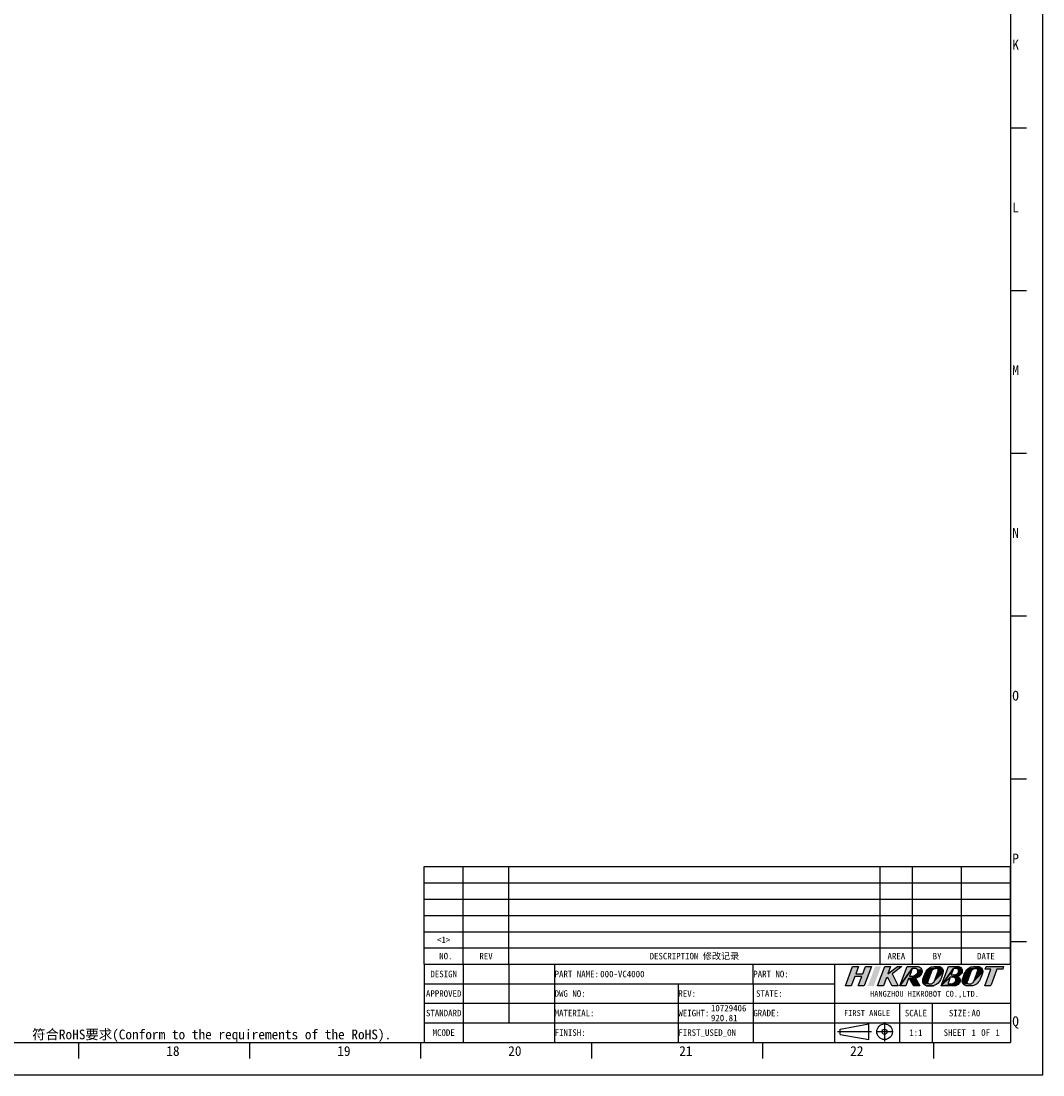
# Model space of a CAD drawing. Header units: millimetres. Extents: x 0 to 1189, y 0 to 841.
# Tile 24 of 33: x 875 to 1189, y 0 to 324. Entities that reach past the tile are written whole.
import ezdxf
from ezdxf.enums import TextEntityAlignment as Align

# ---------------------------------------------------------------- set-up
doc = ezdxf.new("R2010")
doc.units = ezdxf.units.MM
doc.header["$LTSCALE"] = 65.395
doc.linetypes.add('CENTER', pattern=[0.6, 0.375, -0.075, 0.075, -0.075])
doc.layers.get('0').update_dxf_attribs({"linetype": 'CONTINUOUS'})
doc.layers.add('50_ALL_DETAILS', color=7, linetype='CONTINUOUS')
doc.styles.get("Standard").update_dxf_attribs({"font": 'simfang.ttf'})
doc.styles.add('TEXTSTYLE_2', font='simfang.ttf')
doc.styles.add('TEXTSTYLE_4', font='simfang.ttf')
doc.styles.add('TEXTSTYLE_5', font='simfang.ttf')

# ---------------------------------------------------------------- blocks, each defined once
blk = doc.blocks.new('LOGO-R_BL0', base_point=(1152.64, 30.33))
for color, points in [(1, [(1131.51, 31.01), (1133.65, 31.01), (1134.51, 33.32), (1136.31, 33.32), (1134.23, 27.69), (1134.23, 27.69), (1134.23, 27.69), (1134.12, 27.51), (1134.08, 27.48), (1133.91, 27.37), (1133.7, 27.33), (1132.3, 27.33), (1133.35, 30.2), (1131.21, 30.2), (1130.15, 27.33), (1128.35, 27.33), (1130.56, 33.32), (1132.36, 33.32)]), (1, [(1144.59, 27.33), (1143.03, 27.33), (1142.83, 27.37), (1142.81, 27.37), (1142.64, 27.49), (1142.52, 27.66), (1141.33, 29.97), (1140.88, 29.63), (1140.03, 27.33), (1138.23, 27.33), (1140.44, 33.32), (1142.24, 33.32), (1141.41, 31.07), (1144.35, 33.32), (1145.69, 33.32), (1142.69, 31.02)]), (8, [(1148.89, 32.72), (1145.1, 27.33), (1147.31, 33.32), (1147.56, 33.32), (1147.75, 33.32), (1149.43, 33.32), (1150.21, 33.32), (1150.37, 33.32), (1150.7, 33.29), (1151.01, 33.19), (1151.01, 33.19), (1151.29, 33.03), (1151.53, 32.8), (1151.71, 32.54), (1151.84, 32.23), (1150.53, 32.21), (1150.45, 32.34), (1150.35, 32.46), (1150.23, 32.56), (1150.19, 32.59), (1150.05, 32.66), (1149.9, 32.7), (1149.74, 32.71), (1149.47, 32.72), (1149.4, 32.72)]), (8, [(1148.47, 30.32), (1148.66, 30.32), (1148.69, 30.32), (1151.05, 30.23), (1147.75, 29.63), (1146.9, 27.33), (1145.1, 27.33), (1148.89, 32.72), (1148.83, 32.56), (1148.77, 32.41), (1148.4, 31.4), (1148.19, 30.83), (1148.08, 30.52), (1148.01, 30.32), (1148.28, 30.32)]), (8, [(1155.21, 32.4), (1155.03, 32.22), (1153.16, 31.86), (1153.45, 32.24), (1155.42, 32.54)]), (8, [(1155.66, 32.64), (1155.42, 32.54), (1153.45, 32.24), (1153.78, 32.57), (1156.11, 32.72), (1155.92, 32.7)]), (8, [(1157.51, 33.19), (1157.78, 33.02), (1158.02, 32.8), (1156.11, 32.72), (1153.78, 32.57), (1154.16, 32.85), (1154.57, 33.06), (1157.48, 33.2)]), (8, [(1156.86, 33.32), (1157.18, 33.29), (1157.48, 33.2), (1154.57, 33.06), (1155, 33.22), (1155.02, 33.22), (1155.46, 33.31), (1155.69, 33.32), (1155.8, 33.32), (1155.92, 33.32)]), (8, [(1156.2, 32.72), (1156.11, 32.72), (1158.02, 32.8), (1158.2, 32.54), (1158.32, 32.25), (1156.83, 32.14), (1156.8, 32.31), (1156.72, 32.45), (1156.61, 32.57), (1156.46, 32.66), (1156.37, 32.7)]), (8, [(1161.78, 33.33), (1162.87, 33.33), (1163.17, 33.29), (1161.55, 32.72), (1157.77, 27.33), (1159.98, 33.33), (1161.42, 33.33), (1161.61, 33.33)]), (8, [(1161.14, 30.71), (1161.23, 30.71), (1161.51, 30.71), (1163.38, 30.58), (1160.56, 30.02), (1157.77, 27.33), (1161.55, 32.72), (1161.44, 32.41), (1160.86, 30.83), (1160.81, 30.71), (1160.95, 30.71)]), (8, [(1161.55, 32.72), (1163.17, 33.29), (1163.46, 33.19), (1163.54, 33.15), (1163.79, 32.97), (1163.99, 32.74), (1164.14, 32.46), (1164.15, 32.43), (1164.23, 32.13), (1164.23, 31.82), (1163.12, 31.73), (1163.14, 31.87), (1163.13, 31.95), (1163.11, 32.09), (1163.06, 32.22), (1162.99, 32.34), (1162.9, 32.45), (1162.79, 32.55), (1162.67, 32.62), (1162.57, 32.67), (1162.43, 32.7), (1162.29, 32.72), (1162.02, 32.72), (1161.92, 32.72), (1161.74, 32.72)]), (8, [(1167.36, 32.4), (1167.17, 32.22), (1165.31, 31.86), (1165.6, 32.24), (1167.57, 32.54)]), (8, [(1167.81, 32.64), (1167.57, 32.54), (1165.6, 32.24), (1165.93, 32.57), (1168.26, 32.72), (1168.07, 32.7)]), (8, [(1169.66, 33.19), (1169.93, 33.02), (1170.17, 32.81), (1168.26, 32.72), (1165.93, 32.57), (1166.31, 32.85), (1166.72, 33.06), (1169.63, 33.2)]), (8, [(1169.01, 33.33), (1169.33, 33.3), (1169.63, 33.2), (1166.72, 33.06), (1167.15, 33.22), (1167.17, 33.22), (1167.61, 33.31), (1167.84, 33.32), (1167.95, 33.33), (1168.07, 33.33)]), (8, [(1168.35, 32.72), (1168.26, 32.72), (1170.17, 32.81), (1170.35, 32.54), (1170.47, 32.25), (1168.98, 32.14), (1168.95, 32.31), (1168.87, 32.45), (1168.76, 32.58), (1168.67, 32.63), (1168.52, 32.7)]), (8, [(1171.54, 33.33), (1173.34, 33.33), (1176.94, 33.33), (1176.64, 32.51), (1174.84, 32.51), (1174.72, 32.18), (1173.07, 27.7), (1173.07, 27.7), (1172.97, 27.53), (1172.83, 27.41), (1172.73, 27.36), (1172.54, 27.33), (1172.53, 27.33), (1171.13, 27.33), (1171.87, 29.35), (1173.04, 32.51), (1171.24, 32.51)]), (8, [(1149.92, 29.73), (1151.16, 27.33), (1149.6, 27.33), (1149.41, 27.36), (1149.4, 27.37), (1149.23, 27.47), (1149.11, 27.62), (1149.09, 27.65), (1148.78, 28.25), (1148.07, 29.63), (1148.04, 29.63), (1147.75, 29.63), (1151.05, 30.23), (1150.7, 30.03), (1150.28, 29.87), (1149.9, 29.78)]), (8, [(1151.84, 32.23), (1151.89, 31.91), (1151.87, 31.58), (1151.85, 31.47), (1151.73, 31.08), (1151.65, 30.91), (1151.56, 30.75), (1151.33, 30.47), (1151.05, 30.23), (1148.69, 30.32), (1148.9, 30.34), (1149.15, 30.38), (1149.38, 30.45), (1149.6, 30.54), (1149.81, 30.65), (1149.84, 30.67), (1150.02, 30.82), (1150.19, 30.98), (1150.34, 31.15), (1150.46, 31.35), (1150.55, 31.55), (1150.59, 31.7), (1150.6, 31.85), (1150.6, 31.9), (1150.58, 32.06), (1150.53, 32.21), (1151.84, 32.23)]), (8, [(1154.87, 32.01), (1154.76, 31.77), (1153.66, 28.77), (1153.62, 28.61), (1152.13, 28.43), (1152.08, 28.75), (1152.09, 29.07), (1152.14, 29.27), (1152.17, 29.39), (1152.41, 30.19), (1152.69, 30.94), (1152.96, 31.49), (1153.16, 31.86), (1155.03, 32.22)]), (8, [(1157.38, 28.94), (1157.11, 28.55), (1156.8, 28.2), (1156.44, 27.91), (1156.04, 27.67), (1155.61, 27.48), (1155.37, 27.41), (1153.27, 27.36), (1152.97, 27.46), (1152.94, 27.47), (1152.67, 27.63), (1152.44, 27.85), (1152.25, 28.11), (1153.84, 28.08), (1153.99, 27.99), (1154.08, 27.96), (1154.24, 27.94), (1154.34, 27.94), (1154.61, 27.97), (1154.79, 28.01), (1155.03, 28.12), (1155.24, 28.26), (1155.43, 28.43), (1155.58, 28.64), (1155.69, 28.88), (1158.36, 31.58), (1158.31, 31.38), (1158.18, 30.89), (1158.11, 30.65), (1157.83, 29.89), (1157.62, 29.41), (1157.5, 29.17)]), (8, [(1158.33, 32.22), (1158.38, 31.9), (1158.36, 31.58), (1155.69, 28.88), (1156.79, 31.88), (1156.83, 32.04), (1156.83, 32.14), (1158.32, 32.25)]), (8, [(1160.36, 27.94), (1160.64, 27.94), (1160.67, 27.94), (1163.13, 27.9), (1157.77, 27.33), (1160.56, 30.02), (1160.45, 29.72), (1159.87, 28.14), (1159.79, 27.94), (1160.09, 27.94)]), (8, [(1162.69, 30.34), (1162.62, 30.33), (1162.62, 30.33), (1160.56, 30.02), (1163.38, 30.58), (1163.06, 30.43)]), (8, [(1160.56, 30.02), (1162.62, 30.33), (1162.9, 30.21), (1163.14, 30.05), (1163.35, 29.82), (1163.5, 29.55), (1163.59, 29.28), (1163.62, 28.97), (1163.58, 28.66), (1163.53, 28.49), (1163.39, 28.21), (1163.33, 28.13), (1161.35, 28.05), (1161.52, 28.13), (1161.68, 28.23), (1161.83, 28.36), (1161.83, 28.36), (1161.97, 28.5), (1162.1, 28.67), (1162.16, 28.76), (1162.22, 28.89), (1162.26, 29.03), (1162.27, 29.18), (1162.27, 29.25), (1162.24, 29.39), (1162.19, 29.53), (1162.12, 29.66), (1162.03, 29.77), (1161.91, 29.86), (1161.78, 29.94), (1161.71, 29.97), (1161.57, 30.01), (1161.42, 30.02), (1161.15, 30.02), (1160.87, 30.02)]), (8, [(1163.96, 31.13), (1163.88, 31.02), (1163.63, 30.76), (1163.38, 30.58), (1161.51, 30.71), (1161.55, 30.71), (1161.79, 30.72), (1161.89, 30.74), (1162.09, 30.78), (1162.21, 30.81), (1162.38, 30.88), (1162.54, 30.97), (1162.7, 31.09), (1162.7, 31.09), (1164.01, 31.2)]), (8, [(1164.23, 31.78), (1164.15, 31.48), (1164.01, 31.2), (1162.7, 31.09), (1162.84, 31.22), (1162.96, 31.37), (1163.03, 31.47), (1163.09, 31.59), (1163.12, 31.73), (1164.23, 31.82)]), (8, [(1167.02, 32.01), (1166.91, 31.77), (1165.81, 28.78), (1165.77, 28.61), (1164.27, 28.44), (1164.22, 28.75), (1164.24, 29.07), (1164.29, 29.27), (1164.32, 29.39), (1164.56, 30.19), (1164.84, 30.94), (1165.11, 31.49), (1165.31, 31.86), (1167.17, 32.22)]), (8, [(1169.53, 28.94), (1169.26, 28.55), (1168.95, 28.21), (1168.59, 27.91), (1168.19, 27.67), (1167.76, 27.49), (1167.52, 27.42), (1167.08, 27.34), (1166.83, 27.33), (1165.74, 27.33), (1165.42, 27.36), (1165.12, 27.46), (1165.09, 27.47), (1164.82, 27.63), (1164.59, 27.85), (1164.4, 28.11), (1165.99, 28.08), (1166.14, 27.99), (1166.23, 27.96), (1166.39, 27.94), (1166.49, 27.94), (1166.76, 27.97), (1166.94, 28.01), (1167.18, 28.12), (1167.39, 28.26), (1167.58, 28.43), (1167.73, 28.64), (1167.84, 28.88), (1170.51, 31.59), (1170.46, 31.39), (1170.33, 30.89), (1170.26, 30.67), (1169.98, 29.89), (1169.77, 29.41), (1169.65, 29.17)]), (8, [(1170.48, 32.22), (1170.53, 31.91), (1170.51, 31.59), (1167.84, 28.88), (1168.94, 31.88), (1168.98, 32.04), (1168.98, 32.14), (1170.47, 32.25)]), (8, [(1153.63, 28.44), (1153.65, 28.35), (1152.25, 28.11), (1152.13, 28.41), (1152.13, 28.43), (1153.62, 28.61)]), (8, [(1155.12, 27.37), (1154.68, 27.33), (1153.59, 27.33), (1153.27, 27.36), (1155.37, 27.41)]), (8, [(1161.41, 27.33), (1161.26, 27.33), (1157.77, 27.33), (1163.13, 27.9), (1163.1, 27.88), (1162.81, 27.66), (1162.49, 27.5), (1162.14, 27.4), (1162.06, 27.38), (1161.66, 27.34), (1161.49, 27.33)]), (8, [(1163.31, 28.09), (1163.13, 27.9), (1160.67, 27.94), (1160.92, 27.96), (1161.02, 27.97), (1161.22, 28.01), (1161.35, 28.05), (1163.33, 28.13)]), (8, [(1165.77, 28.52), (1165.8, 28.35), (1164.4, 28.11), (1164.28, 28.41), (1164.27, 28.44), (1165.77, 28.61)])]:
    blk.add_hatch(color=color).paths.add_polyline_path(points)
at = {"color": 1}
for points in [[(1131.51, 31.01), (1133.65, 31.01), (1134.51, 33.32), (1136.31, 33.32), (1134.23, 27.69), (1134.23, 27.69), (1134.23, 27.69), (1134.12, 27.51), (1134.08, 27.48), (1133.91, 27.37), (1133.7, 27.33), (1132.3, 27.33), (1133.35, 30.2), (1131.21, 30.2), (1130.15, 27.33), (1128.35, 27.33), (1130.56, 33.32), (1132.36, 33.32), (1131.51, 31.01)], [(1144.59, 27.33), (1143.03, 27.33), (1142.83, 27.37), (1142.81, 27.37), (1142.64, 27.49), (1142.52, 27.66), (1141.33, 29.97), (1140.88, 29.63), (1140.03, 27.33), (1138.23, 27.33), (1140.44, 33.32), (1142.24, 33.32), (1141.41, 31.07), (1144.35, 33.32), (1145.69, 33.32), (1142.69, 31.02), (1144.59, 27.33)]]:
    blk.add_lwpolyline(points, dxfattribs=at)
at = {"color": 8}
for points in [[(1148.89, 32.72), (1145.1, 27.33), (1147.31, 33.32), (1147.56, 33.32), (1147.75, 33.32), (1149.43, 33.32), (1150.21, 33.32), (1150.37, 33.32), (1150.7, 33.29), (1151.01, 33.19), (1151.01, 33.19), (1151.29, 33.03), (1151.53, 32.8), (1151.71, 32.54), (1151.84, 32.23), (1150.53, 32.21), (1150.45, 32.34), (1150.35, 32.46), (1150.23, 32.56), (1150.19, 32.59), (1150.05, 32.66), (1149.9, 32.7), (1149.74, 32.71), (1149.47, 32.72), (1149.4, 32.72), (1148.89, 32.72)], [(1148.47, 30.32), (1148.66, 30.32), (1148.69, 30.32), (1151.05, 30.23), (1147.75, 29.63), (1146.9, 27.33), (1145.1, 27.33), (1148.89, 32.72), (1148.83, 32.56), (1148.77, 32.41), (1148.4, 31.4), (1148.19, 30.83), (1148.08, 30.52), (1148.01, 30.32), (1148.28, 30.32), (1148.47, 30.32)], [(1155.21, 32.4), (1155.03, 32.22), (1153.16, 31.86), (1153.45, 32.24), (1155.42, 32.54), (1155.21, 32.4)], [(1155.66, 32.64), (1155.42, 32.54), (1153.45, 32.24), (1153.78, 32.57), (1156.11, 32.72), (1155.92, 32.7), (1155.66, 32.64)], [(1157.51, 33.19), (1157.78, 33.02), (1158.02, 32.8), (1156.11, 32.72), (1153.78, 32.57), (1154.16, 32.85), (1154.57, 33.06), (1157.48, 33.2), (1157.51, 33.19)], [(1156.86, 33.32), (1157.18, 33.29), (1157.48, 33.2), (1154.57, 33.06), (1155, 33.22), (1155.02, 33.22), (1155.46, 33.31), (1155.69, 33.32), (1155.8, 33.32), (1155.92, 33.32), (1156.86, 33.32)], [(1156.2, 32.72), (1156.11, 32.72), (1158.02, 32.8), (1158.2, 32.54), (1158.32, 32.25), (1156.83, 32.14), (1156.8, 32.31), (1156.72, 32.45), (1156.61, 32.57), (1156.46, 32.66), (1156.37, 32.7), (1156.2, 32.72)], [(1161.78, 33.33), (1162.87, 33.33), (1163.17, 33.29), (1161.55, 32.72), (1157.77, 27.33), (1159.98, 33.33), (1161.42, 33.33), (1161.61, 33.33), (1161.78, 33.33)], [(1161.14, 30.71), (1161.23, 30.71), (1161.51, 30.71), (1163.38, 30.58), (1160.56, 30.02), (1157.77, 27.33), (1161.55, 32.72), (1161.44, 32.41), (1160.86, 30.83), (1160.81, 30.71), (1160.95, 30.71), (1161.14, 30.71)], [(1161.55, 32.72), (1163.17, 33.29), (1163.46, 33.19), (1163.54, 33.15), (1163.79, 32.97), (1163.99, 32.74), (1164.14, 32.46), (1164.15, 32.43), (1164.23, 32.13), (1164.23, 31.82), (1163.12, 31.73), (1163.14, 31.87), (1163.13, 31.95), (1163.11, 32.09), (1163.06, 32.22), (1162.99, 32.34), (1162.9, 32.45), (1162.79, 32.55), (1162.67, 32.62), (1162.57, 32.67), (1162.43, 32.7), (1162.29, 32.72), (1162.02, 32.72), (1161.92, 32.72), (1161.74, 32.72), (1161.55, 32.72)], [(1167.36, 32.4), (1167.17, 32.22), (1165.31, 31.86), (1165.6, 32.24), (1167.57, 32.54), (1167.36, 32.4)], [(1167.81, 32.64), (1167.57, 32.54), (1165.6, 32.24), (1165.93, 32.57), (1168.26, 32.72), (1168.07, 32.7), (1167.81, 32.64)], [(1169.66, 33.19), (1169.93, 33.02), (1170.17, 32.81), (1168.26, 32.72), (1165.93, 32.57), (1166.31, 32.85), (1166.72, 33.06), (1169.63, 33.2), (1169.66, 33.19)], [(1169.01, 33.33), (1169.33, 33.3), (1169.63, 33.2), (1166.72, 33.06), (1167.15, 33.22), (1167.17, 33.22), (1167.61, 33.31), (1167.84, 33.32), (1167.95, 33.33), (1168.07, 33.33), (1169.01, 33.33)], [(1168.35, 32.72), (1168.26, 32.72), (1170.17, 32.81), (1170.35, 32.54), (1170.47, 32.25), (1168.98, 32.14), (1168.95, 32.31), (1168.87, 32.45), (1168.76, 32.58), (1168.67, 32.63), (1168.52, 32.7), (1168.35, 32.72)], [(1171.54, 33.33), (1173.34, 33.33), (1176.94, 33.33), (1176.64, 32.51), (1174.84, 32.51), (1174.72, 32.18), (1173.07, 27.7), (1173.07, 27.7), (1172.97, 27.53), (1172.83, 27.41), (1172.73, 27.36), (1172.54, 27.33), (1172.53, 27.33), (1171.13, 27.33), (1171.87, 29.35), (1173.04, 32.51), (1171.24, 32.51), (1171.54, 33.33)], [(1149.92, 29.73), (1151.16, 27.33), (1149.6, 27.33), (1149.41, 27.36), (1149.4, 27.37), (1149.23, 27.47), (1149.11, 27.62), (1149.09, 27.65), (1148.78, 28.25), (1148.07, 29.63), (1148.04, 29.63), (1147.75, 29.63), (1151.05, 30.23), (1150.7, 30.03), (1150.28, 29.87), (1149.9, 29.78), (1149.92, 29.73)], [(1151.84, 32.23), (1151.89, 31.91), (1151.87, 31.58), (1151.85, 31.47), (1151.73, 31.08), (1151.65, 30.91), (1151.56, 30.75), (1151.33, 30.47), (1151.05, 30.23), (1148.69, 30.32), (1148.9, 30.34), (1149.15, 30.38), (1149.38, 30.45), (1149.6, 30.54), (1149.81, 30.65), (1149.84, 30.67), (1150.02, 30.82), (1150.19, 30.98), (1150.34, 31.15), (1150.46, 31.35), (1150.55, 31.55), (1150.59, 31.7), (1150.6, 31.85), (1150.6, 31.9), (1150.58, 32.06), (1150.53, 32.21), (1151.84, 32.23), (1151.84, 32.23)], [(1154.87, 32.01), (1154.76, 31.77), (1153.66, 28.77), (1153.62, 28.61), (1152.13, 28.43), (1152.08, 28.75), (1152.09, 29.07), (1152.14, 29.27), (1152.17, 29.39), (1152.41, 30.19), (1152.69, 30.94), (1152.96, 31.49), (1153.16, 31.86), (1155.03, 32.22), (1154.87, 32.01)], [(1157.38, 28.94), (1157.11, 28.55), (1156.8, 28.2), (1156.44, 27.91), (1156.04, 27.67), (1155.61, 27.48), (1155.37, 27.41), (1153.27, 27.36), (1152.97, 27.46), (1152.94, 27.47), (1152.67, 27.63), (1152.44, 27.85), (1152.25, 28.11), (1153.84, 28.08), (1153.99, 27.99), (1154.08, 27.96), (1154.24, 27.94), (1154.34, 27.94), (1154.61, 27.97), (1154.79, 28.01), (1155.03, 28.12), (1155.24, 28.26), (1155.43, 28.43), (1155.58, 28.64), (1155.69, 28.88), (1158.36, 31.58), (1158.31, 31.38), (1158.18, 30.89), (1158.11, 30.65), (1157.83, 29.89), (1157.62, 29.41), (1157.5, 29.17), (1157.38, 28.94)], [(1158.33, 32.22), (1158.38, 31.9), (1158.36, 31.58), (1155.69, 28.88), (1156.79, 31.88), (1156.83, 32.04), (1156.83, 32.14), (1158.32, 32.25), (1158.33, 32.22)], [(1160.36, 27.94), (1160.64, 27.94), (1160.67, 27.94), (1163.13, 27.9), (1157.77, 27.33), (1160.56, 30.02), (1160.45, 29.72), (1159.87, 28.14), (1159.79, 27.94), (1160.09, 27.94), (1160.36, 27.94)], [(1162.69, 30.34), (1162.62, 30.33), (1162.62, 30.33), (1160.56, 30.02), (1163.38, 30.58), (1163.06, 30.43), (1162.69, 30.34)], [(1160.56, 30.02), (1162.62, 30.33), (1162.9, 30.21), (1163.14, 30.05), (1163.35, 29.82), (1163.5, 29.55), (1163.59, 29.28), (1163.62, 28.97), (1163.58, 28.66), (1163.53, 28.49), (1163.39, 28.21), (1163.33, 28.13), (1161.35, 28.05), (1161.52, 28.13), (1161.68, 28.23), (1161.83, 28.36), (1161.83, 28.36), (1161.97, 28.5), (1162.1, 28.67), (1162.16, 28.76), (1162.22, 28.89), (1162.26, 29.03), (1162.27, 29.18), (1162.27, 29.25), (1162.24, 29.39), (1162.19, 29.53), (1162.12, 29.66), (1162.03, 29.77), (1161.91, 29.86), (1161.78, 29.94), (1161.71, 29.97), (1161.57, 30.01), (1161.42, 30.02), (1161.15, 30.02), (1160.87, 30.02), (1160.56, 30.02)], [(1163.96, 31.13), (1163.88, 31.02), (1163.63, 30.76), (1163.38, 30.58), (1161.51, 30.71), (1161.55, 30.71), (1161.79, 30.72), (1161.89, 30.74), (1162.09, 30.78), (1162.21, 30.81), (1162.38, 30.88), (1162.54, 30.97), (1162.7, 31.09), (1162.7, 31.09), (1164.01, 31.2), (1163.96, 31.13)], [(1164.23, 31.78), (1164.15, 31.48), (1164.01, 31.2), (1162.7, 31.09), (1162.84, 31.22), (1162.96, 31.37), (1163.03, 31.47), (1163.09, 31.59), (1163.12, 31.73), (1164.23, 31.82), (1164.23, 31.78)], [(1167.02, 32.01), (1166.91, 31.77), (1165.81, 28.78), (1165.77, 28.61), (1164.27, 28.44), (1164.22, 28.75), (1164.24, 29.07), (1164.29, 29.27), (1164.32, 29.39), (1164.56, 30.19), (1164.84, 30.94), (1165.11, 31.49), (1165.31, 31.86), (1167.17, 32.22), (1167.02, 32.01)], [(1169.53, 28.94), (1169.26, 28.55), (1168.95, 28.21), (1168.59, 27.91), (1168.19, 27.67), (1167.76, 27.49), (1167.52, 27.42), (1167.08, 27.34), (1166.83, 27.33), (1165.74, 27.33), (1165.42, 27.36), (1165.12, 27.46), (1165.09, 27.47), (1164.82, 27.63), (1164.59, 27.85), (1164.4, 28.11), (1165.99, 28.08), (1166.14, 27.99), (1166.23, 27.96), (1166.39, 27.94), (1166.49, 27.94), (1166.76, 27.97), (1166.94, 28.01), (1167.18, 28.12), (1167.39, 28.26), (1167.58, 28.43), (1167.73, 28.64), (1167.84, 28.88), (1170.51, 31.59), (1170.46, 31.39), (1170.33, 30.89), (1170.26, 30.67), (1169.98, 29.89), (1169.77, 29.41), (1169.65, 29.17), (1169.53, 28.94)], [(1170.48, 32.22), (1170.53, 31.91), (1170.51, 31.59), (1167.84, 28.88), (1168.94, 31.88), (1168.98, 32.04), (1168.98, 32.14), (1170.47, 32.25), (1170.48, 32.22)], [(1153.63, 28.44), (1153.65, 28.35), (1152.25, 28.11), (1152.13, 28.41), (1152.13, 28.43), (1153.62, 28.61), (1153.63, 28.44)], [(1155.12, 27.37), (1154.68, 27.33), (1153.59, 27.33), (1153.27, 27.36), (1155.37, 27.41), (1155.12, 27.37)], [(1161.41, 27.33), (1161.26, 27.33), (1157.77, 27.33), (1163.13, 27.9), (1163.1, 27.88), (1162.81, 27.66), (1162.49, 27.5), (1162.14, 27.4), (1162.06, 27.38), (1161.66, 27.34), (1161.49, 27.33), (1161.41, 27.33)], [(1163.31, 28.09), (1163.13, 27.9), (1160.67, 27.94), (1160.92, 27.96), (1161.02, 27.97), (1161.22, 28.01), (1161.35, 28.05), (1163.33, 28.13), (1163.31, 28.09)], [(1165.77, 28.52), (1165.8, 28.35), (1164.4, 28.11), (1164.28, 28.41), (1164.27, 28.44), (1165.77, 28.61), (1165.77, 28.52)]]:
    blk.add_lwpolyline(points, dxfattribs=at)
at = {"color": 1}
blk.add_solid([(1139.28, 33.32), (1137.06, 27.33), (1137.47, 33.32), (1135.26, 27.33)], dxfattribs=at)
at = {"color": 8}
for points in [[(1162.15, 33.33), (1162.87, 33.33), (1161.78, 33.33)], [(1153.73, 28.2), (1153.84, 28.08), (1153.65, 28.35), (1152.25, 28.11)], [(1165.88, 28.2), (1165.99, 28.08), (1165.8, 28.35), (1164.4, 28.11)]]:
    blk.add_solid(points, dxfattribs=at)

msp = doc.modelspace()

# ---------------------------------------------------------------- linework, layer by layer
at = {"color": 7}
for p, q in [((1189, 0), (1189, 841)), ((1179, 831), (1179, 10)), ((1179, 291), (1184, 291)), ((1179, 241), (1184, 241)), ((1179, 191), (1184, 191)), ((1179, 141), (1184, 141)), ((1179, 91), (1184, 91)), ((999, 34), (999, 64)), ((999, 64), (1179, 64)), ((1011, 34), (1011, 64)), ((1025, 34), (1025, 64)), ((1139, 34), (1139, 64)), ((1149, 34), (1149, 64)), ((1164, 34), (1164, 64)), ((1179, 34), (1179, 64)), ((999, 59), (1179, 59)), ((999, 54), (1179, 54)), ((999, 49), (1179, 49)), ((999, 44), (1179, 44)), ((999, 39), (1179, 39)), ((1179, 41), (1184, 41)), ((999, 34), (1179, 34)), ((999, 34), (1179, 34)), ((999, 34), (999, 10)), ((1011, 34), (1011, 10)), ((1025, 34), (1025, 16)), ((1039, 34), (1039, 10)), ((1100, 28), (1099.998, 34.002)), ((1125, 34), (1125, 10)), ((1179, 34), (1179, 10)), ((999, 28), (1125, 28)), ((1077, 28), (1077, 10)), ((1100, 28), (1100, 10)), ((999, 22), (1179, 22)), ((1145, 22), (1145, 10)), ((1155, 22), (1155, 10)), ((999, 16), (1179, 16)), ((1126.771, 14.067), (1135.571, 15.667)), ((1126.771, 12.467), (1126.771, 14.067)), ((1135.571, 10.867), (1135.571, 15.667)), ((25, 10), (1179, 10)), ((893, 5), (893, 10)), ((945.5, 5), (945.5, 10)), ((998, 5), (998, 10)), ((999, 10), (1179, 10)), ((1050.5, 5), (1050.5, 10)), ((1103, 5), (1103, 10)), ((1126.771, 12.467), (1135.571, 10.867)), ((1155.5, 5), (1155.5, 10)), ((0, 0), (1189, 0))]:
    msp.add_line(p, q, dxfattribs=at)
at = {"color": 1, "linetype": 'CENTER'}
for p, q in [((1140.371, 16.217), (1140.371, 10.318)), ((1136.371, 13.267), (1125.971, 13.267)), ((1142.978, 13.257), (1137.794, 13.257))]:
    msp.add_line(p, q, dxfattribs=at)
at = {"color": 7}
for radius in [2.4, 0.8]:
    msp.add_circle((1140.371, 13.267), radius, dxfattribs=at)

# ---------------------------------------------------------------- block references
at = {"color": 4}
msp.add_blockref('LOGO-R_BL0', (1152.645, 30.329), dxfattribs=at)

# ---------------------------------------------------------------- texts
at = {"color": 3}
for s, style, p in [('K', 'TEXTSTYLE_2', (1179.589, 314.993)), ('L', 'TEXTSTYLE_2', (1179.589, 264.993)), ('M', 'TEXTSTYLE_2', (1179.589, 214.993)), ('N', 'TEXTSTYLE_2', (1179.589, 164.993)), ('O', 'TEXTSTYLE_2', (1179.589, 114.993)), ('P', 'TEXTSTYLE_2', (1179.589, 64.993)), ('Q', 'TEXTSTYLE_2', (1179.589, 14.993)), ('18', 'TEXTSTYLE_4', (919.819, 5.847)), ('19', 'TEXTSTYLE_4', (972.319, 5.847)), ('20', 'TEXTSTYLE_4', (1024.819, 5.847)), ('21', 'TEXTSTYLE_4', (1077.319, 5.847)), ('22', 'TEXTSTYLE_4', (1129.819, 5.847))]:
    msp.add_text(s, height=3, dxfattribs=dict(at, style=style)).set_placement(p)
msp.add_text('符合RoHS要求(Conform to the requirements of the RoHS).', height=3, dxfattribs=at).set_placement((878.645, 10.937))
at = {"layer": '50_ALL_DETAILS', "color": 3}
for s, height, p in [(' <1> ', 2, (1005, 40.5)), (' NO.', 2, (1005, 35.5)), ('DESCRIPTION 修改记录', 2, (1082, 35.5)), ('AREA', 2, (1144, 35.5)), ('BY', 2, (1156.5, 35.5)), ('DATE', 2, (1171.5, 35.5)), ('DESIGN', 2, (1005, 30)), ('APPROVED', 2, (1005, 24)), ('STATE:', 2, (1105, 24)), (' HANGZHOU HIKROBOT CO.,LTD.', 1.8, (1152, 24.022)), ('STANDARD', 2, (1005, 18)), ('FIRST ANGLE', 1.8, (1135, 18.1)), ('SCALE', 2, (1150, 18)), ('MCODE', 2, (1005, 12))]:
    msp.add_text(s, height=height, dxfattribs=at).set_placement(p, align=Align.CENTER)
at = {"layer": '50_ALL_DETAILS', "color": 3, "style": 'TEXTSTYLE_5'}
msp.add_text('REV', height=2, dxfattribs=at).set_placement((1018, 35.5), align=Align.CENTER)
at = {"layer": '50_ALL_DETAILS', "color": 3}
for s, p in [('PART NAME:', (1039.063, 30)), ('PART NO: ', (1100.063, 30)), ('DWG NO:', (1039.063, 24)), ('REV:', (1077.063, 24)), ('MATERIAL:', (1039.063, 18)), ('WEIGHT:', (1077.063, 18)), ('GRADE:', (1100.063, 18)), ('FINISH:', (1039.063, 12)), ('FIRST_USED_ON ', (1077.063, 12))]:
    msp.add_text(s, height=2, dxfattribs=at).set_placement(p)
at = {"layer": '50_ALL_DETAILS', "color": 7}
for s, p in [('000-VC4000', (1053.063, 30)), ('10729406', (1087.063, 19.5)), ('A0', (1167.063, 18)), ('920.81', (1087.063, 16.5))]:
    msp.add_text(s, height=2, dxfattribs=at).set_placement(p)
at = {"layer": '50_ALL_DETAILS', "color": 3}
msp.add_text('SIZE:', height=2, dxfattribs=at).set_placement((1166.938, 18), align=Align.RIGHT)
at = {"layer": '50_ALL_DETAILS', "color": 7}
for s, p in [('1:1', (1150, 12)), ('SHEET ', (1162.594, 12)), ('1', (1167.734, 12)), (' OF ', (1171.406, 12)), ('1', (1175.078, 12))]:
    msp.add_text(s, height=2, dxfattribs=at).set_placement(p, align=Align.CENTER)

doc.saveas('drawing.dxf')
